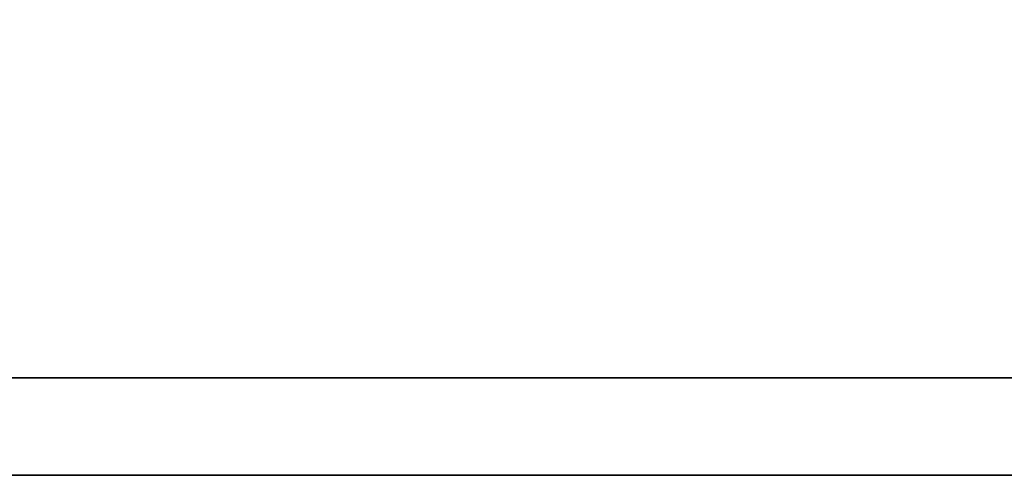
# Model space of a CAD drawing. Header units: millimetres. Extents: x 437 to 870, y -227 to -75.
# Tile 24 of 50: x 747.65 to 750.95, y -183.9 to -182.37. Entities that reach past the tile are written whole.
import ezdxf

# ---------------------------------------------------------------- set-up
doc = ezdxf.new("R2010")
doc.units = ezdxf.units.MM
doc.layers.add('DIM', color=4, linetype='CONTINUOUS')
doc.layers.add('layer 1', color=7, linetype='CONTINUOUS')

# ---------------------------------------------------------------- blocks, each defined once
blk = doc.blocks.new('TBI MOTION logo(完整正式版)')
at = {"layer": 'layer 1', "color": 22, "lineweight": 35}
blk.add_open_spline([(75.90875, -9.47875), (75.90875, -9.47875), (75.90875, -12.28625), (75.90875, -12.28625), (75.90875, -12.28625), (75.90875, -12.28625), (75.90875, -12.47875), (75.90875, -12.47875), (75.90875, -12.47875), (75.90875, -12.47875), (75.71625, -12.47875), (75.71625, -12.47875), (75.71625, -12.47875), (75.71625, -12.47875), (-88.32875, -12.47875), (-88.32875, -12.47875), (-88.32875, -12.47875), (-88.32875, -12.47875), (-88.32875, -13.29375), (-88.32875, -13.29375), (-88.32875, -13.29375), (-88.32875, -13.29375), (82.89125, -13.29375), (82.89125, -13.29375), (82.89125, -13.29375), (82.89125, -13.29375), (75.90875, -9.47875), (75.90875, -9.47875)], degree=3, knots=[0, 0, 0, 0, 0.1428571, 0.1428571, 0.1428571, 0.1428572, 0.2857143, 0.2857143, 0.2857143, 0.2857143, 0.4285714, 0.4285714, 0.4285714, 0.4285714, 0.5714286, 0.5714286, 0.5714286, 0.5714286, 0.7142857, 0.7142857, 0.7142857, 0.7142857, 0.8571429, 0.8571429, 0.8571429, 0.8571429, 1, 1, 1, 1], dxfattribs=at)

msp = doc.modelspace()

# ---------------------------------------------------------------- block references
at = {"layer": 'DIM', "color": 7, "xscale": 0.4013856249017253, "yscale": 0.4013856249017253, "zscale": 0.4013856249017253}
msp.add_blockref('TBI MOTION logo(完整正式版)', (775.5621, -178.568), dxfattribs=at)

doc.saveas('drawing.dxf')
